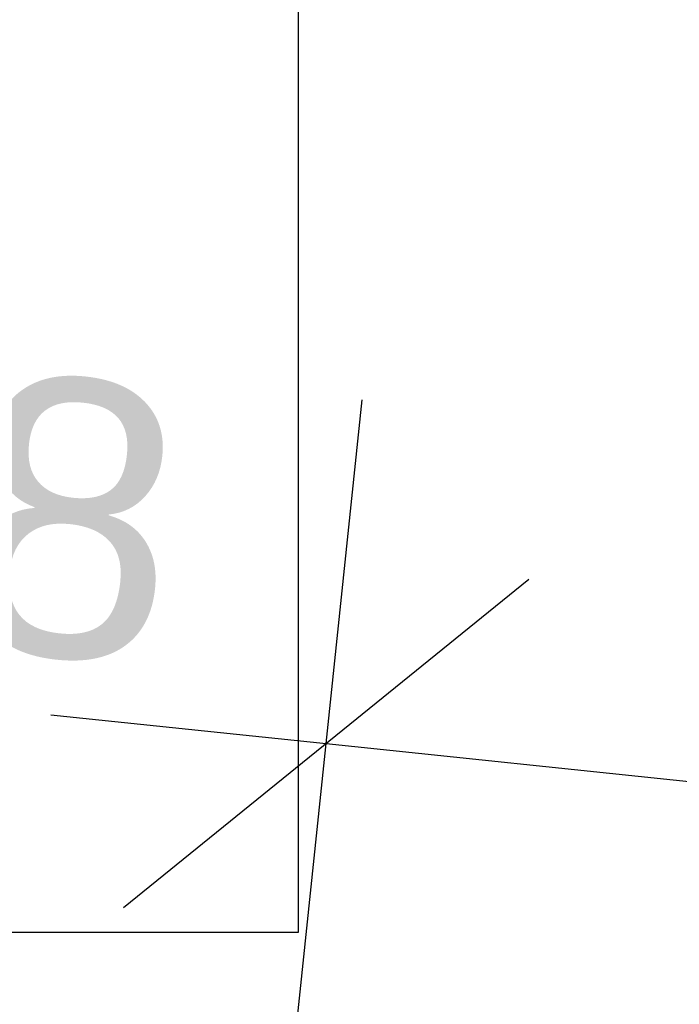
# Model space of a CAD drawing. Header units: millimetres. Extents: x -25972 to 4435, y -2839 to 20217.
# Tile 106 of 110: x -11640 to -11282, y 9466 to 9999. Entities that reach past the tile are written whole.
import ezdxf

# ---------------------------------------------------------------- set-up
doc = ezdxf.new("R2010")
doc.units = ezdxf.units.MM
doc.header["$MEASUREMENT"] = 0
for name, color, linetype in [('7._POHLED ZÁPADNÍ_2_Kóty - SP', 7, 'Continuous'), ('7._POHLED ZÁPADNÍ_2_Nové_Kóty - SP', 7, 'Continuous'), ('7._POHLED ZÁPADNÍ_2_Nové_VÝTAH VAR 1', 7, 'Continuous')]:
    doc.layers.add(name, color=color, linetype=linetype)
doc.styles.add('GENEROVANÝ_STYL_2', font='txt')

msp = doc.modelspace()

# ---------------------------------------------------------------- linework, layer by layer
at = {"layer": '7._POHLED ZÁPADNÍ_2_Nové_Kóty - SP', "color": 1, "linetype": 'Continuous', "lineweight": 25}
for p, q in [((-11504.96, 9308.54), (-11454.15, 9793.38)), ((-11363.82, 9695.94), (-11583.57, 9517.87)), ((-11622.88, 9622.54), (-11473.7, 9606.9)), ((-11473.7, 9606.9), (-11097.73, 9567.5))]:
    msp.add_line(p, q, dxfattribs=at)
at = {"layer": '7._POHLED ZÁPADNÍ_2_Nové_VÝTAH VAR 1', "color": 1, "linetype": 'Continuous', "lineweight": 25, "flags": 128}
msp.add_lwpolyline([(-12648.74, 9504.66), (-11488.74, 9504.66), (-11488.74, 11454.66), (-12648.74, 11454.66)], close=True, dxfattribs=at)

# ---------------------------------------------------------------- texts
at = {"layer": '7._POHLED ZÁPADNÍ_2_Kóty - SP', "color": 1, "linetype": 'Continuous', "lineweight": 25, "insert": (-11909.65, 9682.76), "char_height": 150, "width": 341.487, "attachment_point": 7, "rotation": 354.0173, "style": 'GENEROVANÝ_STYL_2'}
msp.add_mtext('\\A1;{\\pql;\\fArial|b0|i0|c0|p38;378}', dxfattribs=at)

doc.saveas('drawing.dxf')
